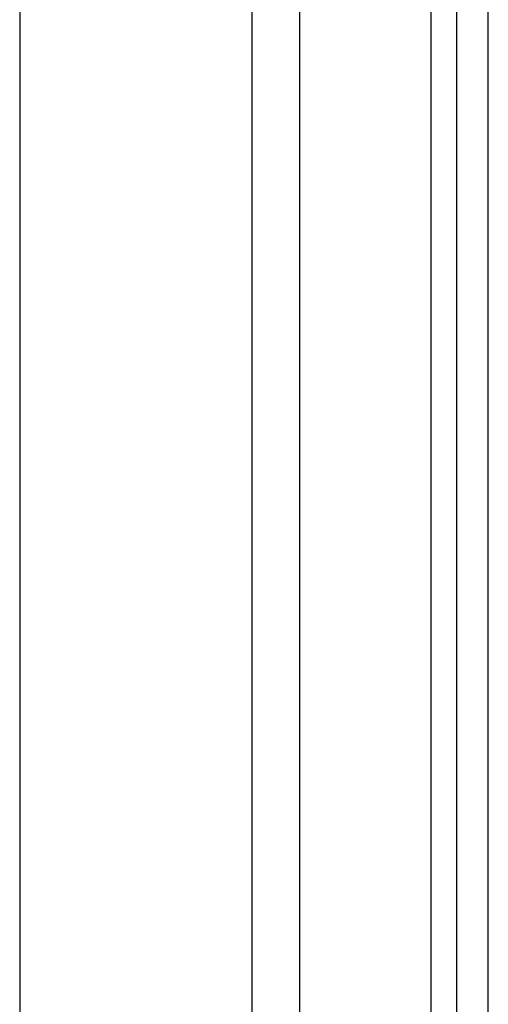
# Model space of a CAD drawing. Header units: millimetres. Extents: x 20 to 26560, y 40 to 17955.
# Tile 25 of 90: x 10017 to 10118, y 5089 to 5301. Entities that reach past the tile are written whole.
import ezdxf

# ---------------------------------------------------------------- set-up
doc = ezdxf.new("R2010")
doc.units = ezdxf.units.MM
doc.header["$LTSCALE"] = 2

msp = doc.modelspace()

# ---------------------------------------------------------------- linework, layer by layer
at = {"color": 8, "linetype": 'Continuous', "lineweight": 25}
for p, q in [((10017.24, 7324.96), (10017.24, 1576.96)), ((10067.15, 1576.96), (10067.15, 7324.96)), ((10077.35, 7324.96), (10077.35, 1576.96)), ((10105.6, 1576.96), (10105.6, 7324.96)), ((10111.06, 7324.96), (10111.06, 1576.96)), ((10117.86, 1576.96), (10117.86, 5794.52))]:
    msp.add_line(p, q, dxfattribs=at)

doc.saveas('drawing.dxf')
